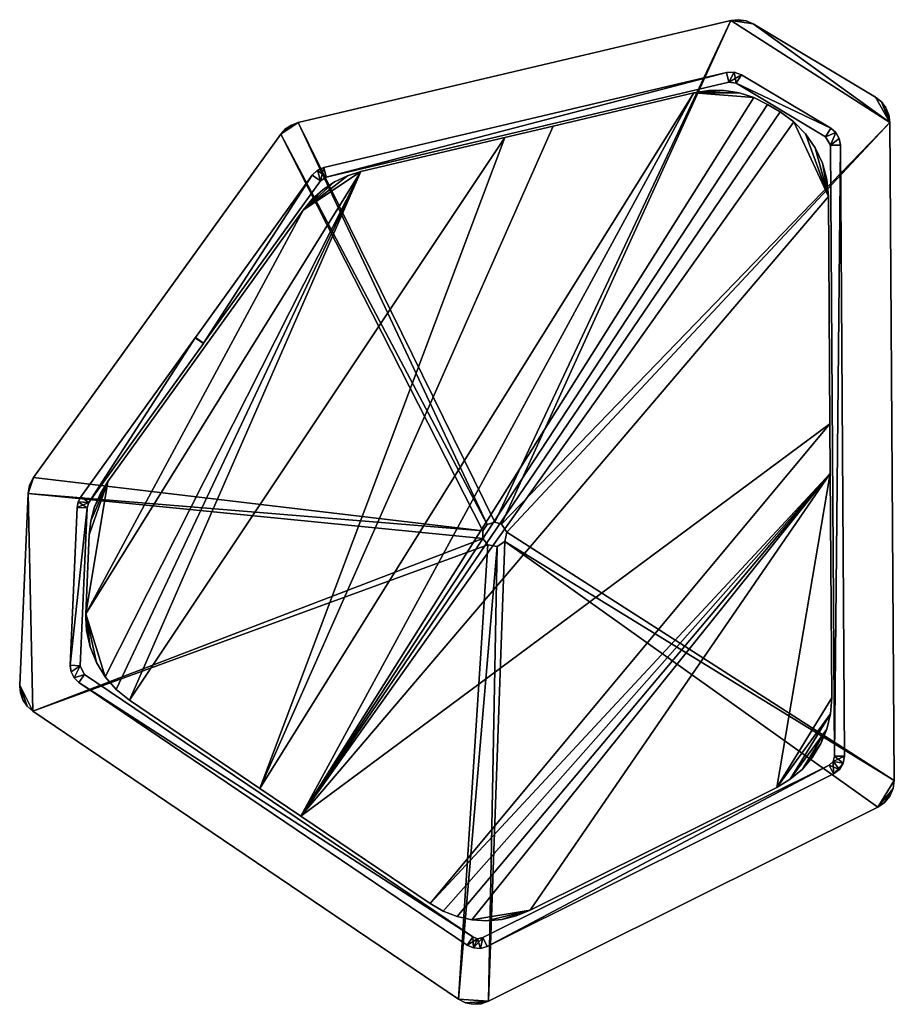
# Model space of a CAD drawing. Header units: millimetres. Extents: x -95 to 81, y -90 to 108.
import ezdxf

# ---------------------------------------------------------------- set-up
doc = ezdxf.new("R2010")
doc.units = ezdxf.units.MM
doc.header["$MEASUREMENT"] = 0
doc.layers.add('Default', color=7, linetype='Continuous', true_color=0x000000)

msp = doc.modelspace()

# ---------------------------------------------------------------- meshes
at = {"layer": 'Default'}
mesh = msp.add_polyface(dxfattribs=at)
corners = [(-95.48, -25.75, 5.91), (-92.85, -30.98, 3.91), (-92.85, -30.98, 5.91), (-93.99, -29.97, 5.91), (-94.84, -28.71, 5.91), (-95.35, -27.27, 5.91), (-95.48, -25.75, 3.91), (-95.35, -27.27, 3.91), (-94.84, -28.71, 3.91), (-93.99, -29.97, 3.91), (-95.48, -26.01, 4.34), (-95.48, -26.01, 5.49), (-93.8, 12.89, 3.91), (-95.48, -25.75, 3.91), (-95.48, -25.75, 5.91), (-93.8, 12.89, 5.91), (-95.48, -25.75, 5.91), (-95.35, -27.27, 5.91), (-94.84, -28.71, 5.91), (-93.99, -29.97, 5.91), (-93.8, 12.89, 5.91), (-92.85, -30.98, 5.91), (-92.68, 16.14, 5.91), (-93.48, 14.6, 5.91), (-42.88, 85.33, 5.91), (-39.39, 87.67, 5.91), (-40.73, 87.18, 5.91), (-41.92, 86.39, 5.91), (47.85, 108.25, 5.91), (52.31, 107.56, 5.91), (50.9, 108.18, 5.91), (49.38, 108.41, 5.91), (76.97, 92.82, 5.91), (79.89, 87.71, 5.91), (79.68, 89.23, 5.91), (79.1, 90.65, 5.91), (78.17, 91.87, 5.91), (80.77, -44.93, 5.91), (-7.04, -89.04, 5.91), (-5.63, -89.75, 5.91), (-4.08, -90.06, 5.91), (-2.5, -89.96, 5.91), (77.45, -50.34, 5.91), (78.82, -49.4, 5.91), (79.89, -48.11, 5.91), (80.55, -46.59, 5.91), (0.24, 7.14, 5.91), (-1.16, 2.57, 5.91), (-2.12, 3.81, 5.91), (-2.15, 5.38, 5.91), (-1.25, 6.65, 5.91), (1.64, 6.72, 5.91), (2.69, 5.12, 5.91), (2.31, 3.24, 5.91), (0.71, 2.19, 5.91), (-1, -89.44, 5.91), (-93.8, 12.89, 3.91), (-93.8, 12.89, 5.91), (-93.48, 14.6, 5.91), (-92.68, 16.14, 5.91), (-92.68, 16.14, 3.91), (-93.48, 14.6, 3.91), (-42.88, 85.33, 3.91), (-92.68, 16.14, 3.91), (-92.68, 16.14, 5.91), (-42.88, 85.33, 5.91), (-39.39, 87.67, 5.91), (-42.88, 85.33, 3.91), (-42.88, 85.33, 5.91), (-41.92, 86.39, 5.91), (-40.73, 87.18, 5.91), (-39.39, 87.67, 3.91), (-40.73, 87.18, 3.91), (-41.92, 86.39, 3.91), (47.85, 108.25, 3.91), (-39.39, 87.67, 5.91), (-39.39, 87.67, 3.91), (47.85, 108.25, 5.91), (52.31, 107.56, 3.91), (47.85, 108.25, 5.91), (47.85, 108.25, 3.91), (49.38, 108.41, 5.91), (50.9, 108.18, 5.91), (52.31, 107.56, 5.91), (50.9, 108.18, 3.91), (49.38, 108.41, 3.91), (76.97, 92.82, 3.91), (52.31, 107.56, 5.91), (52.31, 107.56, 3.91), (76.97, 92.82, 5.91), (79.89, 87.71, 3.91), (76.97, 92.82, 5.91), (76.97, 92.82, 3.91), (78.17, 91.87, 5.91), (79.1, 90.65, 5.91), (79.68, 89.23, 5.91), (79.89, 87.71, 5.91), (79.68, 89.23, 3.91), (79.1, 90.65, 3.91), (78.17, 91.87, 3.91), (79.89, 87.71, 5.91), (79.89, 87.71, 3.91), (80.77, -44.93, 5.91), (80.77, -44.93, 3.91), (-1, -89.44, 3.91), (-1, -89.44, 5.91), (-2.5, -89.96, 5.91), (-4.08, -90.06, 5.91), (-5.63, -89.75, 5.91), (-7.04, -89.04, 5.91), (-7.04, -89.04, 3.91), (-5.63, -89.75, 3.91), (-4.08, -90.06, 3.91), (-2.5, -89.96, 3.91), (-92.85, -30.98, 3.91), (-92.85, -30.98, 5.91), (-7.04, -89.04, 5.91), (-7.04, -89.04, 3.91), (77.45, -50.34, 3.91), (80.77, -44.93, 5.91), (80.77, -44.93, 3.91), (80.55, -46.59, 5.91), (79.89, -48.11, 5.91), (78.82, -49.4, 5.91), (77.45, -50.34, 5.91), (78.82, -49.4, 3.91), (79.89, -48.11, 3.91), (80.55, -46.59, 3.91), (0.24, 7.14, 5.91), (0.24, 7.14, 5.91), (-1.16, 2.57, 5.91), (-2.12, 3.81, 5.91), (-2.15, 5.38, 5.91), (-1.25, 6.65, 5.91), (0.24, 7.14, 3.91), (-1.25, 6.65, 3.91), (-2.15, 5.38, 3.91), (-2.12, 3.81, 3.91), (-1.16, 2.57, 3.91), (0.71, 2.19, 3.91), (2.31, 3.24, 3.91), (2.69, 5.12, 3.91), (1.64, 6.72, 5.91), (2.69, 5.12, 5.91), (2.31, 3.24, 5.91), (0.71, 2.19, 5.91), (1.64, 6.72, 3.91), (0.24, 7.14, 3.91), (-1, -89.44, 5.91), (77.45, -50.34, 3.91), (-1, -89.44, 3.91), (77.45, -50.34, 5.91), (-95.48, -25.75, 3.91), (-95.35, -27.27, 3.91), (-94.84, -28.71, 3.91), (-93.99, -29.97, 3.91), (-93.8, 12.89, 3.91), (-92.68, 16.14, 3.91), (-93.48, 14.6, 3.91), (-42.88, 85.33, 3.91), (-39.39, 87.67, 3.91), (-40.73, 87.18, 3.91), (-41.92, 86.39, 3.91), (47.85, 108.25, 3.91), (52.31, 107.56, 3.91), (50.9, 108.18, 3.91), (49.38, 108.41, 3.91), (76.97, 92.82, 3.91), (79.89, 87.71, 3.91), (79.68, 89.23, 3.91), (79.1, 90.65, 3.91), (78.17, 91.87, 3.91), (80.77, -44.93, 3.91), (-7.04, -89.04, 3.91), (-5.63, -89.75, 3.91), (-4.08, -90.06, 3.91), (-2.5, -89.96, 3.91), (-1, -89.44, 3.91), (77.45, -50.34, 3.91), (78.82, -49.4, 3.91), (79.89, -48.11, 3.91), (80.55, -46.59, 3.91), (-1.16, 2.57, 3.91), (-2.12, 3.81, 3.91), (-2.15, 5.38, 3.91), (-1.25, 6.65, 3.91), (1.64, 6.72, 3.91), (2.69, 5.12, 3.91), (2.31, 3.24, 3.91), (0.71, 2.19, 3.91), (0.24, 7.14, 3.91), (-92.85, -30.98, 3.91)]
mesh.append_faces([[corners[k] for k in face] for face in [(10, 6, 7, 7), (5, 10, 7, 7), (10, 11, 0, 6), (5, 0, 11, 11), (10, 5, 11, 11), (4, 5, 7, 8), (8, 9, 3, 4), (9, 1, 2, 3), (14, 15, 12, 13), (28, 33, 29, 29), (28, 30, 31, 31), (29, 30, 28, 28), (46, 28, 25, 25), (26, 27, 24, 24), (25, 50, 46, 46), (50, 25, 24, 24), (24, 25, 26, 26), (50, 24, 49, 49), (46, 51, 28, 28), (33, 36, 32, 32), (34, 35, 33, 33), (36, 33, 35, 35), (32, 29, 33, 33), (33, 52, 37, 37), (44, 45, 43, 43), (45, 37, 42, 42), (52, 53, 37, 37), (51, 52, 33, 33), (33, 28, 51, 51), (20, 22, 23, 23), (48, 49, 20, 20), (22, 20, 49, 49), (21, 48, 20, 20), (24, 22, 49, 49), (18, 16, 17, 17), (16, 19, 21, 21), (18, 19, 16, 16), (20, 16, 21, 21), (47, 48, 21, 21), (54, 55, 53, 53), (45, 42, 43, 43), (53, 55, 42, 42), (53, 42, 37, 37), (38, 54, 47, 47), (55, 38, 39, 39), (41, 55, 40, 40), (39, 40, 55, 55), (54, 38, 55, 55), (38, 47, 21, 21), (58, 59, 60, 61), (61, 56, 57, 58), (64, 65, 62, 63), (71, 72, 70, 66), (72, 73, 69, 70), (73, 67, 68, 69), (74, 76, 75, 77), (78, 84, 82, 83), (81, 82, 84, 85), (85, 80, 79, 81), (86, 88, 87, 89), (90, 97, 95, 96), (97, 98, 94, 95), (99, 92, 91, 93), (93, 94, 98, 99), (103, 101, 100, 102), (110, 111, 108, 109), (107, 108, 111, 112), (112, 113, 106, 107), (105, 106, 113, 104), (116, 115, 114, 117), (118, 125, 123, 124), (125, 126, 122, 123), (120, 119, 121, 127), (127, 121, 122, 126), (134, 128, 133, 135), (136, 132, 131, 137), (138, 137, 131, 130), (135, 133, 132, 136), (138, 130, 145, 139), (139, 145, 144, 140), (141, 143, 142, 146), (146, 142, 129, 147), (140, 144, 143, 141), (150, 149, 151, 148), (163, 164, 168, 168), (163, 166, 165, 165), (164, 163, 165, 165), (190, 160, 163, 163), (161, 159, 162, 162), (160, 190, 185, 185), (185, 159, 160, 160), (159, 161, 160, 160), (185, 184, 159, 159), (190, 163, 186, 186), (168, 167, 171, 171), (169, 168, 170, 170), (171, 170, 168, 168), (167, 168, 164, 164), (168, 172, 187, 187), (180, 179, 181, 181), (181, 178, 172, 172), (187, 172, 188, 188), (186, 168, 187, 187), (168, 186, 163, 163), (156, 158, 157, 157), (183, 156, 184, 184), (157, 184, 156, 156), (191, 156, 183, 183), (159, 184, 157, 157), (154, 153, 152, 152), (152, 191, 155, 155), (154, 152, 155, 155), (156, 191, 152, 152), (182, 191, 183, 183), (189, 188, 177, 177), (181, 179, 178, 178), (188, 178, 177, 177), (188, 172, 178, 178), (173, 182, 189, 189), (177, 174, 173, 173), (176, 175, 177, 177), (174, 177, 175, 175), (189, 177, 173, 173), (173, 191, 182, 182)]])
mesh = msp.add_polyface(dxfattribs=at)
corners = [(49.96, 97.32, 39.91), (46.99, 97.78, 39.91), (48.52, 97.83, 39.91), (49.96, 97.32, 22.91), (49.96, 97.32, 5.91), (48.52, 97.83, 5.91), (46.99, 97.78, 5.91), (46.99, 97.78, 22.91), (49.96, 97.32, 39.91), (48.52, 97.83, 39.91), (-4.19, -76.49, 39.91), (-82.42, -23.55, 39.91), (-83.54, -25.2, 39.91), (46.99, 97.78, 39.91), (-34.18, 78.62, 39.91), (-35.49, 78.05, 39.91), (-83.17, 12.24, 39.91), (-83.7, 11.21, 39.91), (-60.09, 44.31, 39.91), (69.92, 83.14, 39.91), (69.68, 84.48, 39.91), (69, 85.66, 39.91), (67.97, 86.55, 39.91), (70.74, -40.01, 39.91), (-85.29, -21.72, 39.91), (-85.12, -23.06, 39.91), (-84.52, -24.27, 39.91), (-83.92, 10.07, 39.91), (-5.31, -78.14, 39.91), (-4.03, -78.71, 39.91), (-2.63, -78.81, 39.91), (-1.28, -78.41, 39.91), (68.53, -43.62, 39.91), (69.7, -42.73, 39.91), (70.48, -41.47, 39.91), (-34.89, 75.9, 39.91), (-33.72, 76.68, 39.91), (47.45, 95.83, 39.91), (-2.17, -76.62, 39.91), (-3.2, -76.83, 39.91), (68.74, -40.03, 39.91), (68.44, -41.09, 39.91), (67.63, -41.83, 39.91), (-83.3, -21.81, 39.91), (-81.92, 9.99, 39.91), (-81.54, 11.07, 39.91), (-58.46, 43.14, 39.91), (48.93, 95.6, 39.91), (66.94, 84.83, 39.91), (67.92, 83.13, 39.91), (-60.06, 44.35, 39.91), (-58.44, 43.18, 39.91), (-36.51, 77.07, 39.91), (-34.18, 78.62, 39.91), (46.99, 97.78, 39.91), (46.99, 97.78, 22.91), (46.99, 97.78, 5.91), (-34.18, 78.62, 5.91), (-34.18, 78.62, 22.91), (-36.51, 77.07, 39.91), (-34.18, 78.62, 39.91), (-34.18, 78.62, 22.91), (-35.49, 78.05, 39.91), (-34.18, 78.62, 5.91), (-35.49, 78.05, 5.91), (-36.51, 77.07, 5.91), (-36.51, 77.07, 22.91), (-83.17, 12.24, 5.91), (-83.92, 10.07, 39.91), (-83.7, 11.21, 39.91), (-83.17, 12.24, 39.91), (-83.17, 12.24, 22.91), (-83.7, 11.21, 5.91), (-83.92, 10.07, 5.91), (-83.92, 10.07, 22.91), (-83.17, 12.24, 39.91), (-83.17, 12.24, 5.91), (-83.17, 12.24, 22.91), (-60.09, 44.31, 39.91), (-60.09, 44.31, 5.91), (69.92, 83.14, 5.91), (69.92, 83.14, 39.91), (67.97, 86.55, 39.91), (69, 85.66, 39.91), (69.68, 84.48, 39.91), (69.92, 83.14, 22.91), (69.68, 84.48, 5.91), (69, 85.66, 5.91), (67.97, 86.55, 5.91), (67.97, 86.55, 22.91), (70.74, -40.01, 39.91), (69.92, 83.14, 5.91), (69.92, 83.14, 22.91), (69.92, 83.14, 39.91), (70.74, -40.01, 22.91), (70.74, -40.01, 5.91), (-85.29, -21.72, 39.91), (-83.54, -25.2, 39.91), (-84.52, -24.27, 39.91), (-85.12, -23.06, 39.91), (-85.29, -21.72, 22.91), (-85.29, -21.72, 5.91), (-85.12, -23.06, 5.91), (-84.52, -24.27, 5.91), (-83.54, -25.2, 5.91), (-83.54, -25.2, 22.91), (-85.3, -21.89, 11.69), (-85.3, -21.89, 34.13), (-83.92, 10.07, 5.91), (-83.92, 10.07, 39.91), (-83.92, 10.07, 22.91), (-85.29, -21.72, 5.91), (-85.29, -21.72, 22.91), (-85.29, -21.72, 39.91), (-1.28, -78.41, 5.91), (-1.28, -78.41, 39.91), (-2.63, -78.81, 39.91), (-4.03, -78.71, 39.91), (-5.31, -78.14, 39.91), (-5.31, -78.14, 22.91), (-5.31, -78.14, 5.91), (-4.03, -78.71, 5.91), (-2.63, -78.81, 5.91), (-1.28, -78.41, 22.91), (68.53, -43.62, 39.91), (-1.28, -78.41, 39.91), (-1.28, -78.41, 22.91), (-1.28, -78.41, 5.91), (68.53, -43.62, 5.91), (68.53, -43.62, 22.91), (70.74, -40.01, 5.91), (70.74, -40.01, 22.91), (68.53, -43.62, 39.91), (68.53, -43.62, 22.91), (70.74, -40.01, 39.91), (70.48, -41.47, 39.91), (69.7, -42.73, 39.91), (68.53, -43.62, 5.91), (69.7, -42.73, 5.91), (70.48, -41.47, 5.91), (-34.89, 75.9, 5.91), (-33.72, 76.68, 5.91), (-33.72, 76.68, 39.91), (-33.72, 76.68, 22.91), (-34.89, 75.9, 39.91), (-34.89, 75.9, 22.91), (-33.72, 76.68, 5.91), (-33.72, 76.68, 22.91), (47.45, 95.83, 5.91), (47.45, 95.83, 39.91), (47.45, 95.83, 22.91), (-33.72, 76.68, 39.91), (-4.19, -76.49, 39.91), (-2.17, -76.62, 5.91), (-4.19, -76.49, 5.91), (-3.2, -76.83, 5.91), (-4.19, -76.49, 22.91), (-2.17, -76.62, 39.91), (-3.2, -76.83, 39.91), (-2.17, -76.62, 22.91), (-82.42, -23.55, 39.91), (-4.19, -76.49, 5.91), (-4.19, -76.49, 39.91), (-4.19, -76.49, 22.91), (-82.42, -23.55, 5.91), (-82.42, -23.55, 22.91), (67.63, -41.83, 5.91), (68.44, -41.09, 5.91), (67.63, -41.83, 39.91), (67.63, -41.83, 22.91), (68.74, -40.03, 39.91), (68.44, -41.09, 39.91), (68.74, -40.03, 5.91), (68.74, -40.03, 22.91), (67.63, -41.83, 39.91), (-2.17, -76.62, 39.91), (-2.17, -76.62, 22.91), (67.63, -41.83, 5.91), (67.63, -41.83, 22.91), (-2.17, -76.62, 5.91), (-83.3, -21.81, 39.91), (-82.42, -23.55, 5.91), (-82.42, -23.55, 22.91), (-83.3, -21.81, 5.91), (-83.3, -21.81, 22.91), (-82.42, -23.55, 39.91), (-83.3, -21.89, 8.8), (-83.3, -21.89, 37.02), (-81.92, 9.99, 39.91), (-83.3, -21.81, 5.91), (-83.3, -21.81, 22.91), (-81.92, 9.99, 5.91), (-81.92, 9.99, 22.91), (-83.3, -21.81, 39.91), (-81.54, 11.07, 5.91), (-81.92, 9.99, 5.91), (-81.92, 9.99, 22.91), (-81.54, 11.07, 39.91), (-81.54, 11.07, 22.91), (-81.92, 9.99, 39.91), (-81.54, 11.07, 39.91), (-81.54, 11.07, 5.91), (-81.54, 11.07, 22.91), (-58.46, 43.14, 5.91), (-58.46, 43.14, 39.91), (48.93, 95.6, 39.91), (47.45, 95.83, 5.91), (47.45, 95.83, 22.91), (48.93, 95.6, 5.91), (48.93, 95.6, 22.91), (47.45, 95.83, 39.91), (48.93, 95.6, 5.91), (48.93, 95.6, 22.91), (66.94, 84.83, 5.91), (66.94, 84.83, 39.91), (66.94, 84.83, 22.91), (48.93, 95.6, 39.91), (67.92, 83.13, 5.91), (67.92, 83.13, 39.91), (66.94, 84.83, 5.91), (66.94, 84.83, 22.91), (67.92, 83.13, 22.91), (66.94, 84.83, 39.91), (68.74, -40.03, 39.91), (68.74, -40.03, 22.91), (67.92, 83.13, 5.91), (67.92, 83.13, 22.91), (67.92, 83.13, 39.91), (68.74, -40.03, 5.91), (-60.06, 44.35, 5.91), (-58.44, 43.18, 5.91), (-58.44, 43.18, 39.91), (-60.06, 44.35, 39.91), (-58.46, 43.14, 39.91), (-60.09, 44.31, 39.91), (-58.46, 43.14, 5.91), (-60.09, 44.31, 5.91), (-58.44, 43.18, 5.91), (-34.89, 75.9, 39.91), (-34.89, 75.9, 22.91), (-58.44, 43.18, 39.91), (-34.89, 75.9, 5.91), (-36.51, 77.07, 39.91), (-36.51, 77.07, 22.91), (-60.06, 44.35, 5.91), (-36.51, 77.07, 5.91), (-60.06, 44.35, 39.91), (-5.31, -78.14, 5.91), (-5.31, -78.14, 39.91), (-83.54, -25.2, 39.91), (-83.54, -25.2, 22.91), (-5.31, -78.14, 22.91), (-83.54, -25.2, 5.91), (67.97, 86.55, 5.91), (49.96, 97.32, 39.91), (49.96, 97.32, 5.91), (49.96, 97.32, 22.91), (67.97, 86.55, 39.91), (67.97, 86.55, 22.91), (49.96, 97.32, 5.91), (48.52, 97.83, 5.91), (46.99, 97.78, 5.91), (-34.18, 78.62, 5.91), (-35.49, 78.05, 5.91), (-36.51, 77.07, 5.91), (-83.17, 12.24, 5.91), (-83.7, 11.21, 5.91), (-60.09, 44.31, 5.91), (69.92, 83.14, 5.91), (69.68, 84.48, 5.91), (69, 85.66, 5.91), (67.97, 86.55, 5.91), (70.74, -40.01, 5.91), (-85.29, -21.72, 5.91), (-85.12, -23.06, 5.91), (-84.52, -24.27, 5.91), (-83.54, -25.2, 5.91), (-83.92, 10.07, 5.91), (-5.31, -78.14, 5.91), (-4.03, -78.71, 5.91), (-2.63, -78.81, 5.91), (-1.28, -78.41, 5.91), (68.53, -43.62, 5.91), (69.7, -42.73, 5.91), (70.48, -41.47, 5.91), (-34.89, 75.9, 5.91), (-33.72, 76.68, 5.91), (47.45, 95.83, 5.91), (-2.17, -76.62, 5.91), (-3.2, -76.83, 5.91), (-4.19, -76.49, 5.91), (-82.42, -23.55, 5.91), (68.74, -40.03, 5.91), (68.44, -41.09, 5.91), (67.63, -41.83, 5.91), (-83.3, -21.81, 5.91), (-81.92, 9.99, 5.91), (-81.54, 11.07, 5.91), (-58.46, 43.14, 5.91), (48.93, 95.6, 5.91), (66.94, 84.83, 5.91), (67.92, 83.13, 5.91), (-60.06, 44.35, 5.91), (-58.44, 43.18, 5.91)]
mesh.append_faces([[corners[k] for k in face] for face in [(3, 4, 5, 5), (3, 2, 0, 0), (2, 3, 5, 5), (5, 7, 2, 2), (7, 1, 2, 2), (6, 7, 5, 5), (9, 37, 8, 8), (47, 22, 8, 8), (8, 37, 47, 47), (47, 48, 22, 22), (37, 9, 13, 13), (15, 35, 14, 14), (52, 35, 15, 15), (36, 37, 13, 13), (14, 35, 36, 36), (14, 36, 13, 13), (49, 21, 48, 48), (22, 48, 21, 21), (19, 20, 49, 49), (21, 49, 20, 20), (49, 40, 19, 19), (41, 32, 34, 34), (23, 40, 41, 41), (23, 41, 34, 34), (32, 33, 34, 34), (32, 41, 42, 42), (19, 40, 23, 23), (51, 35, 52, 52), (45, 46, 18, 18), (45, 18, 16, 16), (27, 45, 17, 17), (16, 17, 45, 45), (44, 45, 27, 27), (43, 44, 24, 24), (27, 24, 44, 44), (24, 25, 43, 43), (39, 29, 38, 38), (32, 42, 31, 31), (42, 38, 31, 31), (38, 30, 31, 31), (28, 39, 10, 10), (12, 11, 26, 26), (43, 26, 11, 11), (10, 12, 28, 28), (30, 38, 29, 29), (29, 39, 28, 28), (12, 10, 11, 11), (26, 43, 25, 25), (50, 51, 52, 52), (55, 56, 57, 58), (54, 55, 58, 53), (61, 63, 64, 64), (61, 62, 60, 60), (62, 61, 64, 64), (64, 66, 62, 62), (66, 59, 62, 62), (65, 66, 64, 64), (71, 67, 72, 72), (71, 69, 70, 70), (69, 71, 72, 72), (72, 74, 69, 69), (74, 68, 69, 69), (73, 74, 72, 72), (78, 79, 77, 75), (79, 76, 77, 77), (85, 80, 86, 86), (81, 85, 84, 84), (86, 84, 85, 85), (86, 87, 83, 84), (89, 87, 88, 88), (82, 83, 89, 89), (87, 89, 83, 83), (94, 95, 91, 92), (90, 94, 92, 93), (106, 101, 102, 102), (107, 106, 102, 102), (100, 101, 106, 106), (96, 100, 107, 107), (106, 107, 100, 100), (107, 99, 96, 96), (99, 107, 102, 102), (105, 103, 104, 104), (98, 103, 105, 105), (98, 99, 102, 103), (105, 97, 98, 98), (110, 108, 111, 112), (109, 110, 112, 113), (119, 120, 121, 121), (118, 119, 117, 117), (121, 117, 119, 119), (116, 117, 121, 122), (123, 122, 114, 114), (115, 116, 123, 123), (122, 123, 116, 116), (126, 127, 128, 129), (125, 126, 129, 124), (133, 137, 138, 138), (132, 133, 136, 136), (138, 136, 133, 133), (135, 136, 138, 139), (131, 139, 130, 130), (134, 135, 131, 131), (139, 131, 135, 135), (143, 145, 140, 141), (142, 144, 145, 143), (150, 147, 146, 148), (149, 151, 147, 150), (156, 155, 154, 154), (156, 152, 158, 158), (158, 155, 156, 156), (158, 159, 153, 155), (159, 158, 157, 157), (165, 163, 161, 164), (160, 162, 163, 165), (167, 169, 171, 171), (169, 168, 171, 171), (167, 166, 169, 169), (173, 172, 167, 167), (173, 171, 170, 170), (167, 171, 173, 173), (176, 178, 177, 179), (175, 174, 178, 176), (184, 186, 183, 183), (181, 183, 186, 186), (184, 180, 187, 187), (187, 182, 181, 186), (186, 184, 187, 187), (180, 185, 187, 187), (182, 187, 185, 185), (192, 190, 189, 191), (188, 193, 190, 192), (198, 196, 195, 194), (197, 199, 196, 198), (202, 203, 204, 204), (203, 202, 201, 201), (204, 200, 202, 202), (209, 207, 206, 208), (205, 210, 207, 209), (215, 212, 211, 213), (214, 216, 212, 215), (221, 220, 219, 217), (218, 222, 220, 221), (224, 226, 225, 228), (223, 227, 226, 224), (229, 230, 231, 232), (235, 236, 234, 233), (237, 241, 239, 239), (238, 240, 239, 239), (237, 239, 240, 240), (244, 243, 245, 245), (242, 243, 246, 246), (244, 246, 243, 243), (250, 252, 247, 251), (249, 250, 251, 248), (258, 253, 255, 256), (257, 258, 256, 254), (287, 260, 299, 299), (299, 259, 271, 271), (260, 259, 299, 299), (299, 271, 300, 300), (287, 261, 260, 260), (263, 262, 286, 286), (264, 263, 285, 285), (286, 261, 287, 287), (263, 286, 285, 285), (262, 261, 286, 286), (301, 300, 270, 270), (271, 270, 300, 300), (268, 301, 269, 269), (270, 269, 301, 301), (292, 301, 268, 268), (283, 294, 293, 293), (284, 293, 292, 292), (272, 284, 292, 292), (283, 293, 284, 284), (283, 282, 294, 294), (268, 272, 292, 292), (303, 264, 285, 285), (297, 267, 298, 298), (297, 265, 267, 267), (266, 297, 296, 296), (265, 297, 266, 266), (277, 266, 296, 296), (295, 273, 296, 296), (277, 296, 273, 273), (273, 295, 274, 274), (289, 288, 280, 280), (282, 281, 294, 294), (281, 288, 294, 294), (288, 281, 280, 280), (279, 290, 289, 289), (276, 275, 291, 291), (295, 291, 275, 275), (290, 278, 276, 276), (280, 279, 289, 289), (279, 278, 290, 290), (276, 291, 290, 290), (275, 274, 295, 295), (302, 264, 303, 303)]])
mesh = msp.add_polyface(dxfattribs=at)
corners = [(67.49, 72.78, 37.91), (67.17, 76.18, 37.91), (66.28, 79.48, 37.91), (64.85, 82.58, 37.91), (62.91, 85.38, 37.91), (60.52, 87.82, 37.91), (57.75, 89.82, 37.91), (57.75, 89.82, 39.91), (60.52, 87.82, 39.91), (62.91, 85.38, 39.91), (64.85, 82.58, 39.91), (66.28, 79.48, 39.91), (67.17, 76.18, 39.91), (67.49, 72.78, 39.91), (57.75, 89.82, 39.91), (57.75, 89.82, 37.91), (55.2, 91.34, 37.91), (55.2, 91.34, 39.91), (40.34, 93.64, 39.91), (55.2, 91.34, 37.91), (40.34, 93.64, 37.91), (55.2, 91.34, 39.91), (52.44, 92.71, 37.91), (49.51, 93.64, 37.91), (46.47, 94.11, 37.91), (43.39, 94.11, 37.91), (43.39, 94.11, 39.91), (46.47, 94.11, 39.91), (49.51, 93.64, 39.91), (52.44, 92.71, 39.91), (-38.36, 70.03, 37.91), (-26.72, 77.81, 39.91), (-26.72, 77.81, 37.91), (-29.45, 76.96, 37.91), (-32.03, 75.73, 37.91), (-34.41, 74.14, 37.91), (-36.53, 72.23, 37.91), (-38.36, 70.03, 39.91), (-36.53, 72.23, 39.91), (-34.41, 74.14, 39.91), (-32.03, 75.73, 39.91), (-29.45, 76.96, 39.91), (-38.36, 70.03, 39.91), (-77.71, 15.35, 37.91), (-38.36, 70.03, 37.91), (-77.71, 15.35, 39.91), (-77.71, 15.35, 37.91), (-77.71, 15.35, 39.91), (-79.23, 12.88, 37.91), (-80.38, 10.22, 37.91), (-81.13, 7.42, 37.91), (-81.46, 4.54, 37.91), (-81.46, 4.54, 39.91), (-81.13, 7.42, 39.91), (-80.38, 10.22, 39.91), (-79.23, 12.88, 39.91), (-82.15, -11.32, 37.91), (-81.46, 4.54, 39.91), (-81.46, 4.54, 37.91), (-82.15, -11.32, 39.91), (-73.38, -28.75, 39.91), (-73.38, -28.75, 37.91), (-82.15, -11.32, 39.91), (-82.15, -11.32, 37.91), (-82.01, -14.71, 37.91), (-81.29, -18.03, 37.91), (-80.03, -21.18, 37.91), (-78.25, -24.07, 37.91), (-76.01, -26.62, 37.91), (-76.01, -26.62, 39.91), (-78.25, -24.07, 39.91), (-80.03, -21.18, 39.91), (-81.29, -18.03, 39.91), (-82.01, -14.71, 39.91), (-82.17, -12.19, 38.34), (-82.17, -12.19, 39.49), (7.38, -71.11, 37.91), (-12.75, -69.77, 39.91), (-12.75, -69.77, 37.91), (-10.13, -71.27, 37.91), (-7.31, -72.36, 37.91), (-4.37, -73.01, 37.91), (-1.36, -73.21, 37.91), (1.65, -72.95, 37.91), (4.59, -72.25, 37.91), (7.38, -71.11, 39.91), (4.59, -72.25, 39.91), (1.65, -72.95, 39.91), (-1.36, -73.21, 39.91), (-4.37, -73.01, 39.91), (-7.31, -72.36, 39.91), (-10.13, -71.27, 39.91), (57.08, -46.34, 37.91), (7.38, -71.11, 39.91), (7.38, -71.11, 37.91), (57.08, -46.34, 39.91), (68.16, -28.31, 39.91), (57.08, -46.34, 37.91), (68.16, -28.31, 37.91), (57.08, -46.34, 39.91), (59.81, -44.7, 37.91), (62.24, -42.64, 37.91), (64.32, -40.23, 37.91), (65.98, -37.52, 37.91), (67.2, -34.58, 37.91), (67.93, -31.48, 37.91), (67.93, -31.48, 39.91), (67.2, -34.58, 39.91), (65.98, -37.52, 39.91), (64.32, -40.23, 39.91), (62.24, -42.64, 39.91), (59.81, -44.7, 39.91), (-26.72, 77.81, 39.91), (40.34, 93.64, 37.91), (40.34, 93.64, 39.91), (-26.72, 77.81, 37.91), (12.03, 86.96, 37.91), (2.3, 84.66, 37.91), (2.3, 84.66, 39.91), (12.03, 86.96, 39.91), (-73.38, -28.75, 37.91), (-12.75, -69.77, 39.91), (-73.38, -28.75, 39.91), (-12.75, -69.77, 37.91), (-38.81, -52.14, 39.91), (-47.09, -46.54, 39.91), (-47.09, -46.54, 37.91), (-38.81, -52.14, 37.91), (67.49, 72.78, 39.91), (68.16, -28.31, 37.91), (68.16, -28.31, 39.91), (67.49, 72.78, 37.91), (67.86, 16.93, 37.91), (67.79, 26.93, 37.91), (67.79, 26.93, 39.91), (67.86, 16.93, 39.91), (57.75, 89.82, 39.91), (60.52, 87.82, 39.91), (62.91, 85.38, 39.91), (64.85, 82.58, 39.91), (66.28, 79.48, 39.91), (67.17, 76.18, 39.91), (67.49, 72.78, 39.91), (55.2, 91.34, 39.91), (40.34, 93.64, 39.91), (43.39, 94.11, 39.91), (46.47, 94.11, 39.91), (49.51, 93.64, 39.91), (52.44, 92.71, 39.91), (-38.36, 70.03, 39.91), (-36.53, 72.23, 39.91), (-34.41, 74.14, 39.91), (-32.03, 75.73, 39.91), (-29.45, 76.96, 39.91), (-26.72, 77.81, 39.91), (-77.71, 15.35, 39.91), (-81.46, 4.54, 39.91), (-81.13, 7.42, 39.91), (-80.38, 10.22, 39.91), (-79.23, 12.88, 39.91), (-82.15, -11.32, 39.91), (-73.38, -28.75, 39.91), (-76.01, -26.62, 39.91), (-78.25, -24.07, 39.91), (-80.03, -21.18, 39.91), (-81.29, -18.03, 39.91), (-82.01, -14.71, 39.91), (7.38, -71.11, 39.91), (4.59, -72.25, 39.91), (1.65, -72.95, 39.91), (-1.36, -73.21, 39.91), (-4.37, -73.01, 39.91), (-7.31, -72.36, 39.91), (-10.13, -71.27, 39.91), (57.08, -46.34, 39.91), (68.16, -28.31, 39.91), (67.93, -31.48, 39.91), (67.2, -34.58, 39.91), (65.98, -37.52, 39.91), (64.32, -40.23, 39.91), (62.24, -42.64, 39.91), (59.81, -44.7, 39.91), (67.79, 26.93, 39.91), (67.86, 16.93, 39.91), (2.3, 84.66, 39.91), (12.03, 86.96, 39.91), (-12.75, -69.77, 39.91), (-38.81, -52.14, 39.91), (-47.09, -46.54, 39.91), (57.75, 89.82, 37.91), (60.52, 87.82, 37.91), (62.91, 85.38, 37.91), (64.85, 82.58, 37.91), (66.28, 79.48, 37.91), (67.17, 76.18, 37.91), (67.49, 72.78, 37.91), (55.2, 91.34, 37.91), (40.34, 93.64, 37.91), (43.39, 94.11, 37.91), (46.47, 94.11, 37.91), (49.51, 93.64, 37.91), (52.44, 92.71, 37.91), (-38.36, 70.03, 37.91), (-36.53, 72.23, 37.91), (-34.41, 74.14, 37.91), (-32.03, 75.73, 37.91), (-29.45, 76.96, 37.91), (-26.72, 77.81, 37.91), (-77.71, 15.35, 37.91), (-81.46, 4.54, 37.91), (-81.13, 7.42, 37.91), (-80.38, 10.22, 37.91), (-79.23, 12.88, 37.91), (-82.15, -11.32, 37.91), (-73.38, -28.75, 37.91), (-76.01, -26.62, 37.91), (-78.25, -24.07, 37.91), (-80.03, -21.18, 37.91), (-81.29, -18.03, 37.91), (-82.01, -14.71, 37.91), (7.38, -71.11, 37.91), (4.59, -72.25, 37.91), (1.65, -72.95, 37.91), (-1.36, -73.21, 37.91), (-4.37, -73.01, 37.91), (-7.31, -72.36, 37.91), (-10.13, -71.27, 37.91), (57.08, -46.34, 37.91), (68.16, -28.31, 37.91), (67.93, -31.48, 37.91), (67.2, -34.58, 37.91), (65.98, -37.52, 37.91), (64.32, -40.23, 37.91), (62.24, -42.64, 37.91), (59.81, -44.7, 37.91), (67.79, 26.93, 37.91), (67.86, 16.93, 37.91), (2.3, 84.66, 37.91), (12.03, 86.96, 37.91), (-12.75, -69.77, 37.91), (-38.81, -52.14, 37.91), (-47.09, -46.54, 37.91)]
mesh.append_faces([[corners[k] for k in face] for face in [(7, 8, 5, 6), (8, 9, 4, 5), (10, 3, 4, 9), (11, 12, 1, 2), (13, 0, 1, 12), (2, 3, 10, 11), (17, 14, 15, 16), (26, 25, 20, 18), (26, 27, 24, 25), (23, 24, 27, 28), (28, 29, 22, 23), (29, 21, 19, 22), (37, 38, 36, 30), (38, 39, 35, 36), (39, 40, 34, 35), (40, 41, 33, 34), (41, 31, 32, 33), (45, 42, 44, 43), (52, 53, 50, 51), (53, 54, 49, 50), (47, 46, 48, 55), (48, 49, 54, 55), (58, 56, 59, 57), (60, 69, 68, 61), (70, 71, 66, 67), (69, 70, 67, 68), (65, 66, 71, 72), (72, 73, 64, 65), (62, 63, 74, 75), (73, 62, 75, 75), (75, 64, 73, 73), (64, 74, 63, 63), (64, 75, 74, 74), (85, 86, 84, 76), (87, 88, 82, 83), (86, 87, 83, 84), (88, 89, 81, 82), (89, 90, 80, 81), (91, 77, 78, 79), (90, 91, 79, 80), (94, 92, 95, 93), (96, 106, 105, 98), (108, 103, 104, 107), (106, 107, 104, 105), (108, 109, 102, 103), (109, 110, 101, 102), (99, 97, 100, 111), (110, 111, 100, 101), (119, 114, 113, 116), (112, 118, 117, 115), (118, 119, 116, 117), (127, 123, 121, 124), (120, 126, 125, 122), (126, 127, 124, 125), (135, 130, 129, 132), (128, 134, 133, 131), (134, 135, 132, 133), (164, 163, 160, 160), (163, 162, 154, 154), (162, 161, 154, 154), (161, 188, 184, 184), (160, 165, 164, 164), (155, 159, 158, 158), (157, 155, 158, 158), (160, 155, 156, 156), (156, 155, 157, 157), (163, 154, 160, 160), (160, 166, 165, 165), (188, 187, 144, 144), (172, 171, 183, 183), (183, 173, 172, 172), (170, 167, 171, 171), (167, 183, 171, 171), (173, 183, 186, 186), (168, 167, 169, 169), (167, 170, 169, 169), (181, 180, 177, 177), (180, 179, 178, 178), (174, 181, 176, 176), (183, 167, 174, 174), (187, 186, 182, 182), (155, 160, 149, 149), (151, 150, 149, 149), (152, 151, 149, 149), (149, 154, 153, 153), (152, 149, 153, 153), (161, 184, 154, 154), (188, 144, 185, 185), (187, 148, 144, 144), (144, 147, 146, 146), (147, 144, 148, 148), (146, 145, 144, 144), (188, 185, 184, 184), (148, 187, 143, 143), (182, 142, 187, 187), (186, 183, 182, 182), (177, 180, 178, 178), (176, 181, 177, 177), (174, 176, 175, 175), (183, 174, 175, 175), (187, 142, 137, 137), (142, 138, 137, 137), (140, 142, 141, 141), (139, 142, 140, 140), (142, 139, 138, 138), (137, 136, 187, 187), (187, 136, 143, 143), (160, 154, 149, 149), (217, 213, 216, 216), (216, 207, 215, 215), (215, 207, 214, 214), (214, 237, 241, 241), (213, 217, 218, 218), (208, 211, 212, 212), (210, 211, 208, 208), (213, 209, 208, 208), (209, 210, 208, 208), (216, 213, 207, 207), (213, 218, 219, 219), (241, 197, 240, 240), (225, 236, 224, 224), (236, 225, 226, 226), (223, 224, 220, 220), (220, 224, 236, 236), (226, 239, 236, 236), (221, 222, 220, 220), (220, 222, 223, 223), (234, 230, 233, 233), (233, 231, 232, 232), (227, 229, 234, 234), (236, 227, 220, 220), (240, 235, 239, 239), (208, 202, 213, 213), (204, 202, 203, 203), (205, 202, 204, 204), (202, 206, 207, 207), (205, 206, 202, 202), (214, 207, 237, 237), (241, 238, 197, 197), (240, 197, 201, 201), (197, 199, 200, 200), (200, 201, 197, 197), (199, 197, 198, 198), (241, 237, 238, 238), (201, 196, 240, 240), (235, 240, 195, 195), (239, 235, 236, 236), (230, 231, 233, 233), (229, 230, 234, 234), (227, 228, 229, 229), (236, 228, 227, 227), (240, 190, 195, 195), (195, 190, 191, 191), (193, 194, 195, 195), (192, 193, 195, 195), (195, 191, 192, 192), (190, 240, 189, 189), (240, 196, 189, 189), (213, 202, 207, 207)]])

doc.saveas('drawing.dxf')
